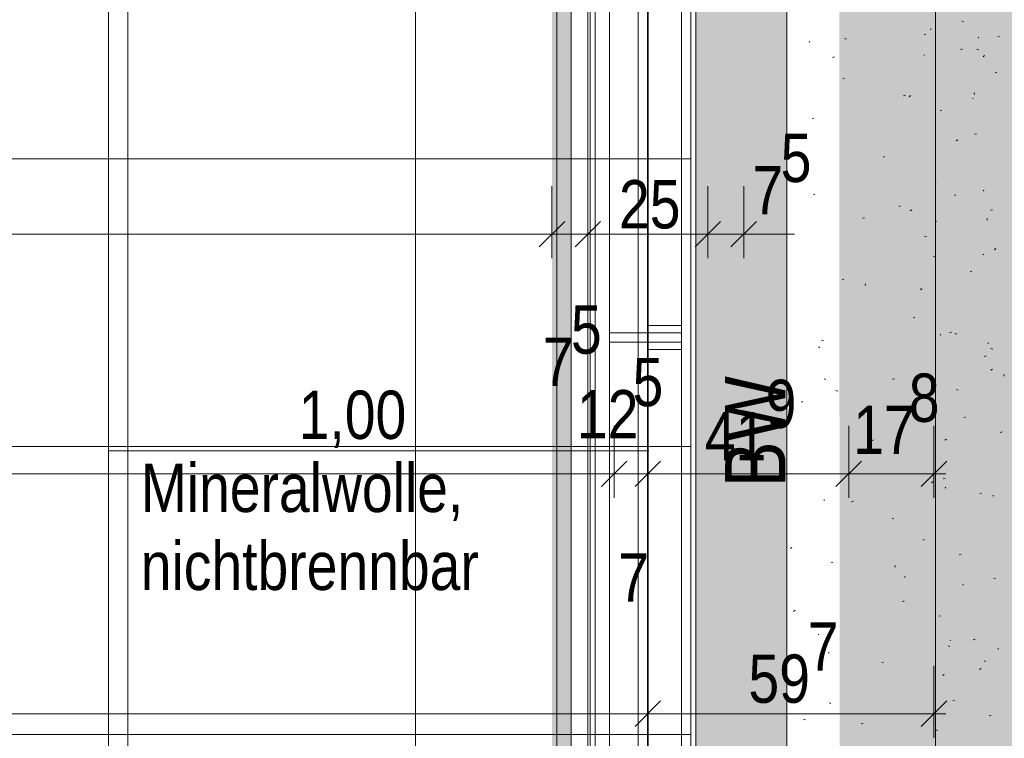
# Model space of a CAD drawing. Extents: x -420 to 300, y 62 to 1112.
# Tile 224 of 256: x -25 to 17, y 716 to 746. Entities that reach past the tile are written whole.
import ezdxf
from ezdxf.lldxf.tags import DXFTag

# ---------------------------------------------------------------- set-up
doc = ezdxf.new("R2010")
doc.units = 0
doc.layers.get('0').update_dxf_attribs({"lineweight": 13})
for name, color, linetype, lineweight, true_color in [('00_E_ST_Handlaufleuchte–Handlauf-Position', 7, 'Continuous', 5, 0x0000b2), ('30 -34 Innenwände- 6 Elemente', 7, 'Continuous', 9, 0xff6633), ('30 -36 Dächer- 1 Konstruktion', 7, 'Continuous', 35, 0x6666cc), ('30 -36 Dächer- 3 Dachbeläge', 7, 'Continuous', 15, 0x9999ff), ('30 -36 Dächer- 4 Dachbekleidungen', 7, 'Continuous', 9, 0xccccff), ('60- 61 allgemeine Ausstattung- 4 Terrassen', 9, 'Continuous', 9, 0x808080), ('70 -72 Beschriftung- 1 Beschriftung allgemein', 7, 'Continuous', 9, 0xff6633), ('70 -76 Bemaßung- 2 Allgemein', 9, 'Continuous', 5, 0x808080), ('iwb_Layout BA_Markierung', 7, 'Continuous', 9, 0xbadcdc)]:
    doc.layers.add(name, color=color, linetype=linetype, lineweight=lineweight, true_color=true_color)
doc.layers.add('70 -71 Achsen- 1 Gebäudeachsen', color=7, linetype='STRICHPUNKT2-A06CPUWML0', lineweight=18)
doc.styles.get("Standard").update_dxf_attribs({"font": 'ARIALN.TTF'})
tags = doc.linetypes.add('STRICHPUNKT2-A06CPUWML0', pattern=[12.7, 6.35, -3.175, 0, -3.175]).pattern_tags.tags
tags[10:11] = [DXFTag(74, 4), DXFTag(75, 0), DXFTag(340, '0'), DXFTag(46, 0.0), DXFTag(50, 0.0), DXFTag(44, 0.0), DXFTag(45, 0.0)]
tags[8:9] = [DXFTag(74, 4), DXFTag(75, 0), DXFTag(340, '0'), DXFTag(46, 0.0), DXFTag(50, 0.0), DXFTag(44, 0.0), DXFTag(45, 0.0)]
tags[6:7] = [DXFTag(74, 4), DXFTag(75, 0), DXFTag(340, '0'), DXFTag(46, 0.0), DXFTag(50, 0.0), DXFTag(44, 0.0), DXFTag(45, 0.0)]
tags[4:5] = [DXFTag(74, 4), DXFTag(75, 0), DXFTag(340, '0'), DXFTag(46, 0.0), DXFTag(50, 0.0), DXFTag(44, 0.0), DXFTag(45, 0.0)]

# ---------------------------------------------------------------- blocks, each defined once
blk = doc.blocks.new('Polygon-A06CPUWBL0', base_point=(9.64, 86.518))
at = {"color": 0, "linetype": 'ByBlock', "lineweight": -2, "ltscale": 0.13}
blk.add_solid([(9.807, 86.695), (9.64, 1083.814), (76.501, 86.518), (76.501, 1083.814)], dxfattribs=at)
blk = doc.blocks.new('Referenz-A06CPUWNL0', base_point=(-395.238, 76.953))
at = {"layer": '30 -34 Innenwände- 6 Elemente', "color": 0, "linetype": 'Continuous', "ltscale": 0.13}
for p, q in [((-2.098, 762.513), (-2.098, 380.453)), ((-1.498, 379.853), (-1.498, 762.513)), ((-0.498, 762.513), (-0.498, 378.853)), ((1.702, 376.653), (1.702, 762.513))]:
    blk.add_line(p, q, dxfattribs=at)
at = {"layer": '30 -36 Dächer- 1 Konstruktion', "color": 0, "linetype": 'Continuous', "ltscale": 0.35}
blk.add_line((1.702, 770.453), (1.702, 380.453), dxfattribs=at)
at = {"layer": '30 -36 Dächer- 1 Konstruktion', "color": 0, "lineweight": 25}
for p, q in [((1.702, 770.453), (1.702, 380.453)), ((1.702, 380.453), (1.702, 770.453)), ((1.702, 770.453), (1.702, 380.453))]:
    blk.add_line(p, q, dxfattribs=at)
at = {"layer": '30 -36 Dächer- 1 Konstruktion', "color": 0, "lineweight": 5}
for p, q in [((1.702, 770.453), (1.702, 380.453)), ((1.702, 380.453), (1.702, 770.453)), ((1.702, 770.453), (1.702, 380.453))]:
    blk.add_line(p, q, dxfattribs=at)
at = {"layer": '30 -36 Dächer- 1 Konstruktion', "color": 0, "lineweight": -2}
for p, q in [((1.702, 770.453), (1.702, 380.453)), ((1.702, 380.453), (1.702, 770.453)), ((1.702, 770.453), (1.702, 380.453))]:
    blk.add_line(p, q, dxfattribs=at)
at = {"layer": '30 -36 Dächer- 1 Konstruktion', "color": 0}
blk.add_line((1.702, 770.453), (1.702, 380.453), dxfattribs=at)
at = {"layer": '30 -36 Dächer- 3 Dachbeläge', "color": 0, "linetype": 'Continuous', "ltscale": 0.15}
for p, q in [((3.702, 766.053), (3.702, 379.053)), ((7.502, 223.253), (7.502, 763.653)), ((-20.798, 379.053), (-20.798, 762.513)), ((-0.798, 762.513), (-0.798, 379.053))]:
    blk.add_line(p, q, dxfattribs=at)
at = {"layer": '30 -36 Dächer- 3 Dachbeläge', "color": 0, "lineweight": 9}
for p, q in [((7.502, 376.053), (7.502, 763.653)), ((13.521, 746.039), (13.495, 746.068)), ((14.803, 746.395), (14.876, 746.366)), ((9.912, 745.668), (9.987, 745.645)), ((13.227, 745.836), (13.304, 745.855)), ((15.512, 745.692), (15.485, 745.722)), ((16.304, 745.773), (16.377, 745.743)), ((8.456, 745.519), (8.43, 745.549)), ((14.75, 745.218), (14.826, 745.237)), ((15.436, 745.226), (15.511, 745.203)), ((9.407, 744.883), (9.484, 744.902)), ((13.216, 744.978), (13.251, 744.976)), ((15.748, 744.959), (15.69, 744.905)), ((9.84, 744.02), (9.913, 743.991)), ((16.192, 744.234), (16.268, 744.253)), ((12.372, 743.282), (12.448, 743.301)), ((12.661, 743.292), (12.603, 743.239)), ((15.246, 743.168), (15.281, 743.165)), ((15.331, 743.336), (15.324, 743.407)), ((8.552, 742.329), (8.628, 742.348)), ((13.895, 742.664), (13.971, 742.683)), ((15.337, 741.68), (15.413, 741.699)), ((14.637, 741.451), (14.572, 741.405)), ((11.517, 740.728), (11.593, 740.747)), ((7.697, 739.775), (7.773, 739.794)), ((13.725, 739.668), (13.698, 739.697)), ((8.66, 739.148), (8.633, 739.177)), ((14.481, 739.126), (14.558, 739.145)), ((15.715, 739.321), (15.689, 739.351)), ((12.177, 738.696), (12.25, 738.666)), ((12.718, 738.532), (12.653, 738.487)), ((16.004, 738.509), (16.081, 738.528)), ((10.661, 738.174), (10.738, 738.193)), ((13.702, 738.064), (13.752, 738.044)), ((15.862, 738.092), (15.855, 738.163)), ((13.249, 737.419), (13.324, 737.396)), ((13.626, 736.572), (13.703, 736.591)), ((15.683, 736.666), (15.719, 736.664)), ((16.218, 736.914), (16.161, 736.86)), ((15.149, 735.954), (15.225, 735.974)), ((9.806, 735.62), (9.883, 735.639)), ((10.782, 735.374), (10.775, 735.445)), ((13.132, 735.247), (13.074, 735.193)), ((12.771, 734.018), (12.847, 734.037)), ((13.928, 733.297), (13.902, 733.326)), ((14.294, 733.4), (14.37, 733.419)), ((14.515, 733.371), (14.588, 733.341)), ((8.951, 733.066), (9.027, 733.085)), ((15.919, 732.95), (15.893, 732.98)), ((8.864, 732.777), (8.837, 732.806)), ((16.017, 732.748), (16.09, 732.719)), ((15.736, 732.416), (15.812, 732.436)), ((16.082, 731.883), (16.017, 731.838)), ((16.566, 731.59), (16.558, 731.66)), ((9.055, 731.473), (9.131, 731.45)), ((11.916, 731.464), (11.992, 731.483)), ((9.552, 730.996), (9.625, 730.966)), ((14.579, 731.03), (14.655, 731.007)), ((8.096, 730.512), (8.172, 730.531)), ((14.88, 729.862), (14.957, 729.881)), ((16.403, 729.245), (16.48, 729.264)), ((11.06, 728.91), (11.137, 728.929)), ((14.163, 728.965), (14.099, 728.92)), ((13.602, 727.202), (13.544, 727.148)), ((14.025, 727.308), (14.102, 727.327)), ((14.132, 726.926), (14.106, 726.955)), ((9.067, 726.406), (9.041, 726.435)), ((10.205, 726.356), (10.282, 726.375)), ((15.548, 726.691), (15.624, 726.71)), ((16.123, 726.579), (16.097, 726.609)), ((11.89, 725.671), (11.963, 725.642)), ((13.17, 724.754), (13.246, 724.773)), ((7.713, 724.449), (7.649, 724.403)), ((14.693, 724.137), (14.769, 724.156)), ((9.35, 723.802), (9.426, 723.821)), ((12.017, 723.628), (12.009, 723.699)), ((12.392, 723.224), (12.467, 723.201)), ((16.135, 723.153), (16.211, 723.172)), ((14.85, 722.914), (14.863, 722.881)), ((12.315, 722.2), (12.391, 722.219)), ((7.843, 721.832), (7.786, 721.778)), ((13.837, 721.583), (13.914, 721.602)), ((8.495, 721.248), (8.571, 721.267)), ((8.807, 720.822), (8.843, 720.82)), ((14.336, 720.555), (14.31, 720.584)), ((15.28, 720.599), (15.356, 720.618)), ((14.227, 720.346), (14.3, 720.317)), ((16.327, 720.208), (16.3, 720.238)), ((9.271, 720.035), (9.245, 720.064)), ((11.459, 719.646), (11.536, 719.665)), ((15.608, 719.398), (15.544, 719.352)), ((15.729, 719.724), (15.802, 719.695)), ((14.073, 719.156), (14.015, 719.102)), ((7.639, 718.694), (7.716, 718.713)), ((9.264, 717.971), (9.337, 717.942)), ((14.424, 718.045), (14.501, 718.064)), ((8.199, 717.277), (8.274, 717.254)), ((15.947, 717.427), (16.023, 717.446)), ((10.604, 717.092), (10.681, 717.111)), ((13.723, 716.835), (13.798, 716.812))]:
    blk.add_line(p, q, dxfattribs=at)
at = {"layer": '30 -36 Dächer- 3 Dachbeläge', "color": 0, "linetype": 'Continuous', "lineweight": 9, "ltscale": 0.13}
blk.add_line((13.702, 762.453), (13.702, 710.453), dxfattribs=at)
at = {"layer": '30 -36 Dächer- 3 Dachbeläge', "color": 0, "lineweight": 0}
for points in [[(3.702, 379.053), (3.702, 766.053), (4.302, 376.053)], [(4.302, 376.053), (3.702, 766.053), (4.302, 766.053)], [(4.302, 376.053), (4.302, 766.053), (7.502, 223.253)], [(7.502, 223.253), (4.302, 766.053), (7.502, 763.653)]]:
    blk.add_solid(points, dxfattribs=at)
at = {"layer": '30 -36 Dächer- 4 Dachbekleidungen', "color": 0, "linetype": 'Continuous', "ltscale": 0.13}
for p, q in [((-0.698, 379.353), (-0.698, 766.053)), ((0.102, 766.053), (0.102, 379.353)), ((1.302, 766.053), (1.302, 378.153)), ((3.102, 376.353), (3.102, 766.053)), ((1.702, 733.403), (1.702, 733.703)), ((1.702, 733.703), (3.102, 733.703)), ((3.102, 733.703), (3.102, 733.403)), ((1.702, 733.403), (0.102, 733.403)), ((0.102, 733.403), (0.102, 733.003)), ((1.702, 733.403), (3.102, 733.403)), ((1.702, 733.003), (1.702, 733.403)), ((3.102, 733.403), (3.102, 733.003)), ((0.102, 733.003), (1.702, 733.003)), ((3.102, 733.003), (1.702, 733.003)), ((1.702, 733.003), (1.702, 732.703)), ((3.102, 732.703), (3.102, 733.003)), ((1.702, 732.703), (3.102, 732.703))]:
    blk.add_line(p, q, dxfattribs=at)
at = {"layer": '60- 61 allgemeine Ausstattung- 4 Terrassen', "color": 0}
for p, q in [((-19.998, 379.253), (-19.998, 766.053)), ((-7.998, 379.253), (-7.998, 766.053)), ((3.502, 766.053), (3.502, 379.253)), ((-307.498, 740.653), (3.502, 740.653)), ((-307.498, 728.653), (3.502, 728.653)), ((-307.498, 716.653), (3.502, 716.653))]:
    blk.add_line(p, q, dxfattribs=at)
at = {"layer": '70 -71 Achsen- 1 Gebäudeachsen', "color": 0, "linetype": 'STRICHPUNKT2-A06CPUWML0', "ltscale": 0.18}
blk.add_line((1.702, 1084.393), (1.702, 84.953), dxfattribs=at)
at = {"layer": '70 -76 Bemaßung- 2 Allgemein', "color": 0, "linetype": 'Continuous', "ltscale": 0.13}
for p, q in [((-2.298, 739.513), (-2.298, 736.513)), ((-2.298, 739.513), (-2.298, 736.513)), ((-0.798, 739.513), (-0.798, 736.513)), ((-0.798, 739.513), (-0.798, 736.513)), ((4.202, 739.513), (4.202, 736.513)), ((4.202, 739.513), (4.202, 736.513)), ((5.702, 739.513), (5.702, 736.513)), ((-1.767, 738.044), (-2.828, 736.983)), ((-1.767, 738.044), (-2.828, 736.983)), ((-1.328, 736.983), (-0.267, 738.044)), ((-1.328, 736.983), (-0.267, 738.044)), ((4.733, 738.044), (3.672, 736.983)), ((4.733, 738.044), (3.672, 736.983)), ((5.172, 736.983), (6.233, 738.044)), ((-3.358, 737.513), (-145.237, 737.513)), ((-3.358, 737.513), (-4.419, 737.513)), ((-1.798, 737.513), (-3.358, 737.513)), ((-1.798, 737.513), (-3.358, 737.513)), ((-0.798, 737.513), (-2.298, 737.513)), ((-1.298, 737.513), (0.263, 737.513)), ((-1.298, 737.513), (0.263, 737.513)), ((0.263, 737.513), (1.323, 737.513)), ((3.142, 737.513), (0.263, 737.513)), ((3.142, 737.513), (2.081, 737.513)), ((4.702, 737.513), (3.142, 737.513)), ((4.702, 737.513), (3.142, 737.513)), ((5.702, 737.513), (4.202, 737.513)), ((5.202, 737.513), (6.763, 737.513)), ((6.763, 737.513), (7.823, 737.513)), ((0.302, 729.513), (0.302, 726.513)), ((0.302, 729.513), (0.302, 726.513)), ((1.702, 729.513), (1.702, 726.513)), ((1.702, 729.513), (1.702, 726.513)), ((10.082, 729.513), (10.082, 726.513)), ((10.082, 729.513), (10.082, 726.513)), ((13.642, 729.513), (13.642, 726.513)), ((-20.808, 728.46), (-20.787, 728.481)), ((-20.808, 728.471), (-20.777, 728.471)), ((-20.798, 728.431), (-20.798, 728.491)), ((-0.819, 728.471), (-20.777, 728.471)), ((-0.819, 728.471), (-0.84, 728.471)), ((-0.788, 728.471), (-0.819, 728.471)), ((-0.788, 728.471), (-0.819, 728.471)), ((-0.787, 728.481), (-0.808, 728.46)), ((-0.787, 728.481), (-0.808, 728.46)), ((-0.798, 728.431), (-0.798, 728.491)), ((-0.798, 728.431), (-0.798, 728.491)), ((1.702, 728.471), (-0.798, 728.471)), ((1.692, 728.46), (1.713, 728.481)), ((1.692, 728.471), (1.723, 728.471)), ((1.702, 728.431), (1.702, 728.491)), ((1.723, 728.471), (1.745, 728.471)), ((0.833, 728.044), (-0.228, 726.983)), ((0.833, 728.044), (-0.228, 726.983)), ((1.172, 726.983), (2.233, 728.044)), ((1.172, 726.983), (2.233, 728.044)), ((10.613, 728.044), (9.552, 726.983)), ((9.552, 726.983), (10.613, 728.044)), ((14.173, 728.044), (13.112, 726.983)), ((-0.758, 727.513), (-99.537, 727.513)), ((-0.758, 727.513), (-1.819, 727.513)), ((0.802, 727.513), (-0.758, 727.513)), ((0.802, 727.513), (-0.758, 727.513)), ((1.702, 727.513), (0.302, 727.513)), ((1.202, 727.513), (2.763, 727.513)), ((1.202, 727.513), (2.763, 727.513)), ((2.763, 727.513), (3.823, 727.513)), ((9.022, 727.513), (2.763, 727.513)), ((10.582, 727.513), (9.022, 727.513)), ((9.582, 727.513), (11.143, 727.513)), ((12.582, 727.513), (11.143, 727.513)), ((14.142, 727.513), (12.582, 727.513)), ((1.702, 719.513), (1.702, 716.513)), ((1.702, 719.513), (1.702, 716.513)), ((13.642, 719.513), (13.642, 716.513)), ((2.233, 718.044), (1.172, 716.983)), ((1.172, 716.983), (2.233, 718.044)), ((14.173, 718.044), (13.112, 716.983)), ((0.642, 717.513), (-301.237, 717.513)), ((2.202, 717.513), (0.642, 717.513)), ((1.202, 717.513), (2.763, 717.513)), ((12.582, 717.513), (2.763, 717.513)), ((14.142, 717.513), (12.582, 717.513))]:
    blk.add_line(p, q, dxfattribs=at)
at = {"layer": '70 -72 Beschriftung- 1 Beschriftung allgemein', "color": 0, "linetype": 'Continuous', "ltscale": 0.13, "insert": (4.929, 726.947), "char_height": 2.51722, "attachment_point": 1, "rotation": 90}
blk.add_mtext('{\\fArial Narrow;BW}', dxfattribs=at)
at = {"layer": '70 -72 Beschriftung- 1 Beschriftung allgemein', "color": 0, "linetype": 'Continuous', "ltscale": 0.13, "char_height": 2.01377, "attachment_point": 1}
for s, insert in [('{\\fArial Narrow;Mineralwolle,}', (-19.455, 727.938)), ('{\\fArial Narrow;nichtbrennbar}', (-19.455, 724.686))]:
    blk.add_mtext(s, dxfattribs=dict(at, insert=insert))
at = {"layer": '70 -76 Bemaßung- 2 Allgemein', "color": 0, "linetype": 'Continuous', "ltscale": 0.13, "char_height": 2.01377, "attachment_point": 1}
for s, insert in [('{\\fArial Narrow;5}', (7.245, 741.698)), ('{\\fArial Narrow;7}', (6.066, 740.356)), ('{\\fArial Narrow;25}', (0.5, 739.764)), ('{\\fArial Narrow;5}', (-1.505, 734.542)), ('{\\fArial Narrow;7}', (-2.684, 733.2)), ('{\\fArial Narrow;5}', (1.066, 732.352)), ('{\\fArial Narrow;8}', (12.591, 731.698)), ('{\\fArial Narrow;9}', (6.62, 731.443)), ('{\\fArial Narrow;1,00}', (-12.866, 730.986)), ('{\\fArial Narrow;12}', (-1.255, 731.009)), ('{\\fArial Narrow;41}', (4.079, 730.1)), ('{\\fArial Narrow;17}', (10.271, 730.356)), ('{\\fArial Narrow;7}', (0.468, 724.2)), ('{\\fArial Narrow;7}', (8.374, 721.325)), ('{\\fArial Narrow;59}', (5.901, 719.983))]:
    blk.add_mtext(s, dxfattribs=dict(at, insert=insert))
blk = doc.blocks.new('Polygon-A06CPUZXL0', base_point=(-2.298, 380.653))
at = {"color": 0, "linetype": 'ByBlock', "lineweight": -2, "ltscale": 0.13}
blk.add_solid([(-1.498, 380.653), (-2.298, 380.653), (-1.498, 762.513), (-2.298, 762.513)], dxfattribs=at)

msp = doc.modelspace()

# ---------------------------------------------------------------- block references
at = {"color": 8, "lineweight": 13, "ltscale": 0.13, "true_color": 0x808080}
msp.add_blockref('Referenz-A06CPUWNL0', (-395.238, 76.953), dxfattribs=at)
at = {"layer": '00_E_ST_Handlaufleuchte–Handlauf-Position', "ltscale": 0.13}
msp.add_blockref('Polygon-A06CPUZXL0', (-2.298, 380.653), dxfattribs=at)
at = {"layer": 'iwb_Layout BA_Markierung', "ltscale": 0.13}
msp.add_blockref('Polygon-A06CPUWBL0', (9.64, 86.518), dxfattribs=at)

doc.saveas('drawing.dxf')
